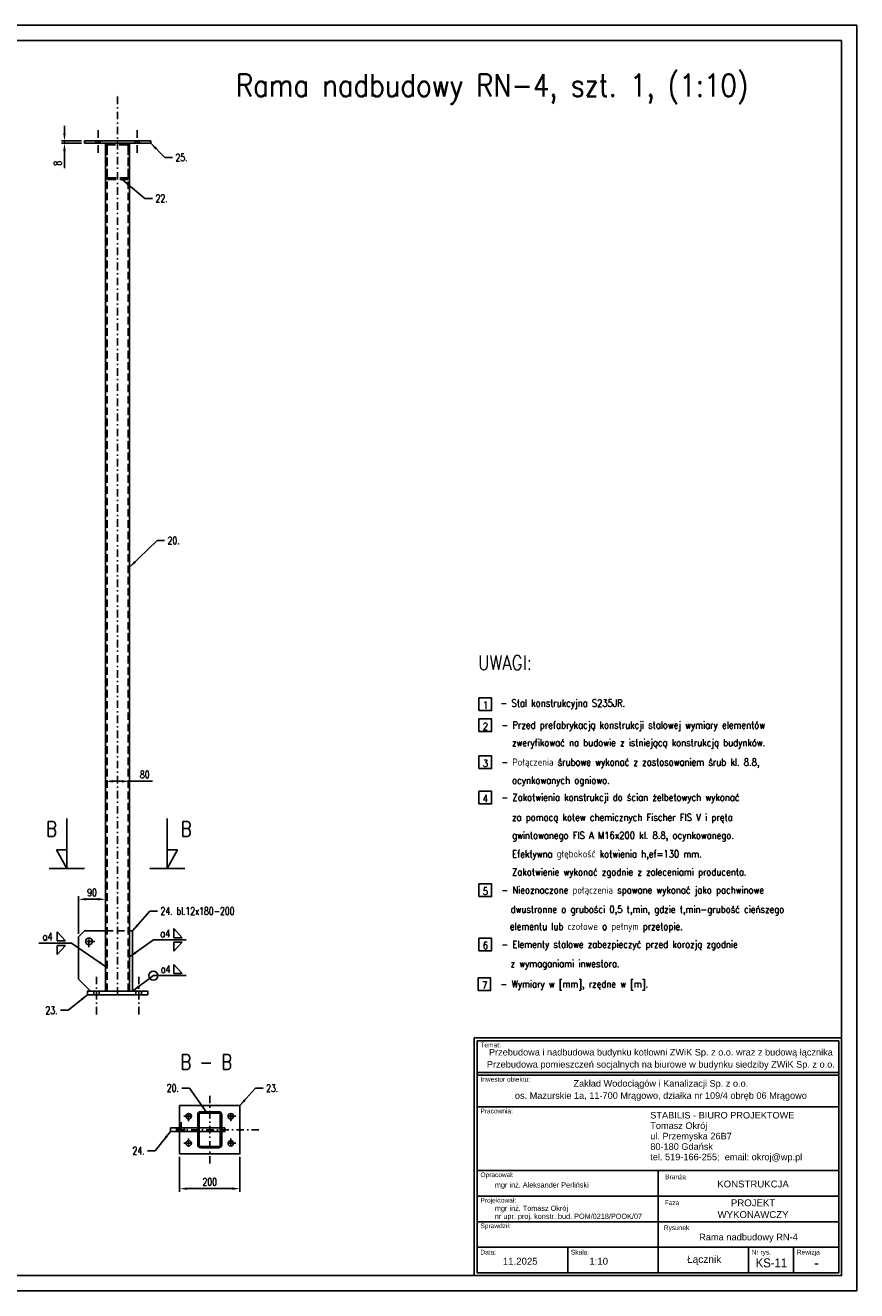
# Model space of a CAD drawing. Header units: centimetres. Extents: x 686402 to 1830517, y -1283654 to -666360.
# Tile 12 of 35: x 1760845 to 1763607, y -1055218 to -1051018. Entities that reach past the tile are written whole.
import ezdxf
from ezdxf.enums import TextEntityAlignment as Align

# ---------------------------------------------------------------- set-up
doc = ezdxf.new("R2010")
doc.units = ezdxf.units.CM
doc.header["$LTSCALE"] = 50
doc.header["$MEASUREMENT"] = 0
doc.linetypes.add('DASHDOT', pattern=[1, 0.5, -0.25, 0, -0.25])
doc.linetypes.add('DASHED', pattern=[0.75, 0.5, -0.25])
for name, color, linetype in [('0-Ramki', 2, 'Continuous'), ('5', 9, 'Continuous'), ('k_stal_niewid', 4, 'DASHED'), ('k_stal_opisy_5', 2, 'Continuous'), ('k_stal_osie', 1, 'DASHDOT'), ('k_stal_otwory', 1, 'DASHDOT'), ('k_stal_przekroj', 3, 'Continuous'), ('k_stal_widok', 7, 'Continuous'), ('k_stal_wymiary', 3, 'Continuous')]:
    doc.layers.add(name, color=color, linetype=linetype)
doc.styles.add('MSE-200', font='romans.shx', dxfattribs={"width": 0.8, "height": 40})
doc.styles.add('ROMANS', font='ROMANS.SHX', dxfattribs={"width": 0.85})
doc.styles.add('standard2', font='ARIAL.TTF', dxfattribs={"height": 20})
doc.styles.add('TXT3', font='romans.shx', dxfattribs={"width": 0.75})
doc.dimstyles.new('Skala_1_10', dxfattribs={"dimscale": 10, "dimtxt": 2.5, "dimasz": 2.5, "dimexe": 1, "dimexo": 1, "dimgap": 1, "dimtad": 1, "dimdec": 0, "dimzin": 0, "dimdsep": 46, "dimtxsty": 'TXT3', "dimcen": 2.5, "dimadec": 0, "dimazin": 0, "dimtfac": 1, "dimtdec": 0, "dimtmove": 0, "dimatfit": 3, "dimfxl": 0, "dimtolj": 1, "dimtzin": 0, "dimarcsym": 0})
pattern_1 = [(45, (7760.3368, 6505.4186), (-2.209708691, 2.209708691), [])]

# ---------------------------------------------------------------- blocks, each defined once
blk = doc.blocks.new('*D1074')
at = {"layer": 'Defpoints', "color": 0}
for p in [(1761357.8, -1054764.1), (1761557.8, -1054764.1), (1761557.8, -1054879.6)]:
    blk.add_point(p, dxfattribs=at)
at = {"layer": 'k_stal_wymiary', "color": 0, "lineweight": -2}
for p, q in [((1761357.8, -1054774.1), (1761357.8, -1054889.6)), ((1761557.8, -1054774.1), (1761557.8, -1054889.6)), ((1761382.8, -1054879.6), (1761532.8, -1054879.6))]:
    blk.add_line(p, q, dxfattribs=at)
at = {"layer": 'k_stal_wymiary', "color": 0}
for points in [[(1761382.8, -1054875.4), (1761382.8, -1054883.7), (1761357.8, -1054879.6)], [(1761532.8, -1054875.4), (1761532.8, -1054883.7), (1761557.8, -1054879.6)]]:
    blk.add_solid(points, dxfattribs=at)
at = {"layer": 'k_stal_wymiary', "color": 0, "insert": (1761457.8, -1054857.1), "char_height": 25, "attachment_point": 5, "style": 'TXT3'}
blk.add_mtext('\\A1;200', dxfattribs=at)
blk = doc.blocks.new('*D1075')
at = {"layer": 'Defpoints', "color": 0}
for p in [(1760975.3, -1051409.9), (1761041.8, -1051401.9), (1761041.8, -1051409.9)]:
    blk.add_point(p, dxfattribs=at)
at = {"layer": 'k_stal_wymiary', "color": 0, "lineweight": -2}
for p, q in [((1760975.3, -1051376.9), (1760975.3, -1051351.9)), ((1761031.8, -1051401.9), (1760965.3, -1051401.9)), ((1761031.8, -1051409.9), (1760965.3, -1051409.9)), ((1760975.3, -1051401.9), (1760975.3, -1051409.9)), ((1760975.3, -1051434.9), (1760975.3, -1051492.4))]:
    blk.add_line(p, q, dxfattribs=at)
at = {"layer": 'k_stal_wymiary', "color": 0}
for points in [[(1760971.2, -1051376.9), (1760979.5, -1051376.9), (1760975.3, -1051401.9)], [(1760971.2, -1051434.9), (1760979.5, -1051434.9), (1760975.3, -1051409.9)]]:
    blk.add_solid(points, dxfattribs=at)
at = {"layer": 'k_stal_wymiary', "color": 0, "insert": (1760952.8, -1051476.2), "char_height": 25, "attachment_point": 5, "rotation": 90, "style": 'TXT3'}
blk.add_mtext('\\A1;8', dxfattribs=at)
blk = doc.blocks.new('*D1078')
at = {"layer": 'Defpoints', "color": 0}
for p in [(1761191.8, -1053527.6), (1761111.8, -1053541.6), (1761191.8, -1053541.6)]:
    blk.add_point(p, dxfattribs=at)
at = {"layer": 'k_stal_wymiary', "color": 0, "lineweight": -2}
for p, q in [((1761111.8, -1053531.6), (1761111.8, -1053517.6)), ((1761136.8, -1053527.6), (1761166.8, -1053527.6)), ((1761191.8, -1053531.6), (1761191.8, -1053517.6)), ((1761191.8, -1053527.6), (1761267.2, -1053527.6))]:
    blk.add_line(p, q, dxfattribs=at)
at = {"layer": 'k_stal_wymiary', "color": 0}
for points in [[(1761136.8, -1053523.4), (1761136.8, -1053531.7), (1761111.8, -1053527.6)], [(1761166.8, -1053523.4), (1761166.8, -1053531.7), (1761191.8, -1053527.6)]]:
    blk.add_solid(points, dxfattribs=at)
at = {"layer": 'k_stal_wymiary', "color": 0, "insert": (1761242, -1053505.1), "char_height": 25, "attachment_point": 5, "style": 'TXT3'}
blk.add_mtext('\\A1;80', dxfattribs=at)
blk = doc.blocks.new('*D1119')
at = {"layer": 'Defpoints', "color": 0}
for p in [(1761111.8, -1053919), (1761111.8, -1054023.8), (1761021.8, -1054043.8)]:
    blk.add_point(p, dxfattribs=at)
at = {"layer": 'k_stal_wymiary', "color": 0, "lineweight": -2}
for p, q in [((1761021.8, -1054033.8), (1761021.8, -1053909)), ((1761046.8, -1053919), (1761086.8, -1053919)), ((1761111.8, -1054013.8), (1761111.8, -1053909))]:
    blk.add_line(p, q, dxfattribs=at)
at = {"layer": 'k_stal_wymiary', "color": 0}
for points in [[(1761046.8, -1053914.8), (1761046.8, -1053923.2), (1761021.8, -1053919)], [(1761086.8, -1053914.8), (1761086.8, -1053923.2), (1761111.8, -1053919)]]:
    blk.add_solid(points, dxfattribs=at)
at = {"layer": 'k_stal_wymiary', "color": 0, "insert": (1761066.8, -1053896.5), "char_height": 25, "attachment_point": 5, "style": 'TXT3'}
blk.add_mtext('\\A1;90', dxfattribs=at)

msp = doc.modelspace()

# ---------------------------------------------------------------- hatches: boundary and pattern name
at = {"layer": 'k_stal_przekroj'}
h = msp.add_hatch(dxfattribs=at)
h.set_pattern_fill('ANSI31', color=256, scale=25, style=0)
h.set_pattern_definition(pattern_1)
h.paths.add_polyline_path([(1761457.8, -1054629.1), (1761457.8, -1054624.1), (1761427.8, -1054624.1, 0.414214), (1761417.8, -1054634.1), (1761417.8, -1054678.1), (1761422.8, -1054678.1), (1761422.8, -1054634.1, -0.414214), (1761427.8, -1054629.1)])
h.paths.add_polyline_path([(1761487.8, -1054629.1, -0.414214), (1761492.8, -1054634.1), (1761492.8, -1054678.1), (1761497.8, -1054678.1), (1761497.8, -1054634.1, 0.414214), (1761487.8, -1054624.1), (1761457.8, -1054624.1), (1761457.8, -1054629.1)])
h.paths.add_polyline_path([(1761497.8, -1054690.1), (1761492.8, -1054690.1), (1761492.8, -1054734.1, -0.414214), (1761487.8, -1054739.1), (1761457.8, -1054739.1), (1761457.8, -1054744.1), (1761487.8, -1054744.1, 0.414214), (1761497.8, -1054734.1)])
h.paths.add_polyline_path([(1761497.8, -1054678.1), (1761492.8, -1054678.1), (1761492.8, -1054684.1), (1761497.8, -1054684.1)])
h.paths.add_polyline_path([(1761492.8, -1054684.1), (1761492.8, -1054690.1), (1761497.8, -1054690.1), (1761497.8, -1054684.1)])
h.paths.add_polyline_path([(1761422.8, -1054678.1), (1761417.8, -1054678.1), (1761417.8, -1054684.1), (1761422.8, -1054684.1)])
h.paths.add_polyline_path([(1761417.8, -1054734.1, 0.414214), (1761427.8, -1054744.1), (1761457.8, -1054744.1), (1761457.8, -1054739.1), (1761427.8, -1054739.1, -0.414214), (1761422.8, -1054734.1), (1761422.8, -1054690.1), (1761417.8, -1054690.1)])
h = msp.add_hatch(dxfattribs=at)
h.set_pattern_fill('ANSI31', color=256, scale=25, style=0)
h.set_pattern_definition(pattern_1)
h.paths.add_polyline_path([(1761487.8, -1054624.1), (1761457.8, -1054624.1), (1761457.8, -1054629.1), (1761487.8, -1054629.1, -0.414214), (1761492.8, -1054634.1), (1761492.8, -1054678.1), (1761497.8, -1054678.1), (1761497.8, -1054634.1, 0.414214)])
h.paths.add_polyline_path([(1761457.8, -1054624.1), (1761427.8, -1054624.1, 0.414214), (1761417.8, -1054634.1), (1761417.8, -1054678.1), (1761422.8, -1054678.1), (1761422.8, -1054634.1, -0.414214), (1761427.8, -1054629.1), (1761457.8, -1054629.1)])
h.paths.add_polyline_path([(1761422.8, -1054678.1), (1761417.8, -1054678.1), (1761417.8, -1054684.1), (1761422.8, -1054684.1)])
h.paths.add_polyline_path([(1761422.8, -1054684.1), (1761417.8, -1054684.1), (1761417.8, -1054690.1), (1761422.8, -1054690.1)])
h.paths.add_polyline_path([(1761422.8, -1054690.1), (1761417.8, -1054690.1), (1761417.8, -1054734.1, 0.414214), (1761427.8, -1054744.1), (1761457.8, -1054744.1), (1761457.8, -1054739.1), (1761427.8, -1054739.1, -0.414214), (1761422.8, -1054734.1)])
h.paths.add_polyline_path([(1761497.8, -1054734.1), (1761497.8, -1054690.1), (1761492.8, -1054690.1), (1761492.8, -1054734.1, -0.414214), (1761487.8, -1054739.1), (1761457.8, -1054739.1), (1761457.8, -1054744.1), (1761487.8, -1054744.1, 0.414214)])
h.paths.add_polyline_path([(1761497.8, -1054684.1), (1761492.8, -1054684.1), (1761492.8, -1054690.1), (1761497.8, -1054690.1)])
h.paths.add_polyline_path([(1761497.8, -1054678.1), (1761492.8, -1054678.1), (1761492.8, -1054684.1), (1761497.8, -1054684.1)])

# ---------------------------------------------------------------- linework, layer by layer
at = {"layer": '0-Ramki', "color": 1}
for p, q in [((1763556.6, -1051068.2), (1763556.6, -1055168.2)), ((1757916.6, -1055168.2), (1762336.2, -1055168.2))]:
    msp.add_line(p, q, dxfattribs=at)
at = {"layer": '0-Ramki', "color": 2}
for p, q in [((1762345.9, -1054389), (1762345.9, -1055158.5)), ((1763546.9, -1054389), (1763546.9, -1055158.5)), ((1762947.5, -1054819.8), (1762345.9, -1054819.8)), ((1762345.9, -1054819.8), (1762345.9, -1055073.8)), ((1762947.5, -1055073.8), (1762947.5, -1054819.8)), ((1762345.9, -1054904.5), (1762947.5, -1054904.5)), ((1762345.9, -1054989.2), (1762947.5, -1054989.2)), ((1762947.5, -1054989.2), (1763546.9, -1054989.2)), ((1762345.9, -1055073.8), (1762947.5, -1055073.8)), ((1762345.9, -1055158.5), (1762345.9, -1055073.8)), ((1762646.7, -1055158.5), (1762646.7, -1055073.8)), ((1762947.5, -1055158.5), (1762947.5, -1055073.8)), ((1763247.2, -1055158.5), (1763247.2, -1055073.8)), ((1763397.1, -1055158.5), (1763397.1, -1055073.8)), ((1763546.9, -1055073.8), (1763546.9, -1055158.5)), ((1763546.9, -1055158.5), (1762345.9, -1055158.5))]:
    msp.add_line(p, q, dxfattribs=at)
at = {"layer": '0-Ramki', "color": 1}
msp.add_lwpolyline([(1763556.6, -1051068.2), (1757716.6, -1051068.2)], dxfattribs=at)
msp.add_lwpolyline([(1762336.2, -1054379.2), (1763556.6, -1054379.2), (1763556.6, -1055168.2), (1762336.2, -1055168.2)], close=True, dxfattribs=at)
at = {"layer": '0-Ramki', "color": 2}
for points in [[(1762345.9, -1054389), (1763546.9, -1054389), (1763546.9, -1054494.4), (1762345.9, -1054494.4)], [(1762345.9, -1054502.7), (1763546.9, -1054502.7), (1763546.9, -1054608.1), (1762345.9, -1054608.1)], [(1762947.5, -1054819.8), (1763546.9, -1054819.8), (1763546.9, -1054904.5), (1762947.5, -1054904.5)], [(1762947.5, -1054904.5), (1763546.9, -1054904.5), (1763546.9, -1054989.2), (1762947.5, -1054989.2)], [(1762947.5, -1054989.2), (1763546.9, -1054989.2), (1763546.9, -1055073.8), (1762947.5, -1055073.8)]]:
    msp.add_lwpolyline(points, close=True, dxfattribs=at)
at = {"layer": '5'}
for points in [[(1762351.9, -1053292.6), (1762393.7, -1053292.6), (1762393.7, -1053250.8), (1762351.9, -1053250.8)], [(1762351.9, -1053362.5), (1762393.7, -1053362.5), (1762393.7, -1053320.6), (1762351.9, -1053320.6)], [(1762351.9, -1053485.4), (1762393.7, -1053485.4), (1762393.7, -1053443.5), (1762351.9, -1053443.5)], [(1762351.9, -1053602.3), (1762393.7, -1053602.3), (1762393.7, -1053560.4), (1762351.9, -1053560.4)], [(1762351.9, -1053910.2), (1762393.7, -1053910.2), (1762393.7, -1053868.3), (1762351.9, -1053868.3)], [(1762351.9, -1054090.2), (1762393.7, -1054090.2), (1762393.7, -1054048.3), (1762351.9, -1054048.3)], [(1762348.9, -1054222.1), (1762390.8, -1054222.1), (1762390.8, -1054180.2), (1762348.9, -1054180.2)]]:
    msp.add_lwpolyline(points, close=True, dxfattribs=at)
at = {"layer": 'k_stal_niewid'}
for p, q in [((1761079.8, -1051409.9), (1761079.8, -1051401.9)), ((1761093.8, -1051409.9), (1761093.8, -1051401.9)), ((1761116.8, -1054223.8), (1761116.8, -1051409.9)), ((1761186.8, -1054223.8), (1761186.8, -1051409.9)), ((1761209.8, -1051409.9), (1761209.8, -1051401.9)), ((1761223.8, -1051409.9), (1761223.8, -1051401.9)), ((1761111.8, -1054023.8), (1761191.8, -1054023.8)), ((1761072.8, -1054223.8), (1761072.8, -1054235.8)), ((1761090.8, -1054223.8), (1761090.8, -1054235.8)), ((1761212.8, -1054223.8), (1761212.8, -1054235.8)), ((1761230.8, -1054223.8), (1761230.8, -1054235.8)), ((1761351.8, -1054678.1), (1761351.8, -1054690.1)), ((1761357.8, -1054678.1), (1761357.8, -1054690.1)), ((1761373.8, -1054678.1), (1761373.8, -1054690.1)), ((1761422.8, -1054678.1), (1761417.8, -1054678.1)), ((1761422.8, -1054690.1), (1761417.8, -1054690.1)), ((1761497.8, -1054678.1), (1761492.8, -1054678.1)), ((1761497.8, -1054690.1), (1761492.8, -1054690.1))]:
    msp.add_line(p, q, dxfattribs=at)
for points in [[(1761121.8, -1051529.9), (1761181.8, -1051529.9, 0.414214), (1761191.8, -1051519.9), (1761191.8, -1051419.9, 0.414214), (1761181.8, -1051409.9), (1761121.8, -1051409.9, 0.414214), (1761111.8, -1051419.9), (1761111.8, -1051519.9, 0.414214)], [(1761121.8, -1051524.9), (1761181.8, -1051524.9, 0.414214), (1761186.8, -1051519.9), (1761186.8, -1051419.9, 0.414214), (1761181.8, -1051414.9), (1761121.8, -1051414.9, 0.414214), (1761116.8, -1051419.9), (1761116.8, -1051519.9, 0.414214)]]:
    msp.add_lwpolyline(points, format="xyb", close=True, dxfattribs=at)
at = {"layer": 'k_stal_osie'}
for p, q in [((1761151.8, -1054235.8), (1761151.8, -1051234.6)), ((1761457.8, -1054571.1), (1761457.8, -1054797.1)), ((1761621.3, -1054684.1), (1761322.8, -1054684.1))]:
    msp.add_line(p, q, dxfattribs=at)
at = {"layer": 'k_stal_otwory'}
for p, q in [((1761086.8, -1051441.5), (1761086.8, -1051362.4)), ((1761216.8, -1051441.5), (1761216.8, -1051362.4)), ((1761076, -1054058.8), (1761037.6, -1054058.8)), ((1761056.8, -1054078), (1761056.8, -1054039.6)), ((1761081.8, -1054301.4), (1761081.8, -1054170.1)), ((1761221.8, -1054301.4), (1761221.8, -1054170.1)), ((1761362.8, -1054659.1), (1761362.8, -1054709.1)), ((1761371.7, -1054639.1), (1761404, -1054639.1)), ((1761387.8, -1054655.2), (1761387.8, -1054623)), ((1761544, -1054639.1), (1761511.7, -1054639.1)), ((1761527.8, -1054655.2), (1761527.8, -1054623)), ((1761371.7, -1054729.1), (1761404, -1054729.1)), ((1761387.8, -1054713), (1761387.8, -1054745.2)), ((1761544, -1054729.1), (1761511.7, -1054729.1)), ((1761527.8, -1054713), (1761527.8, -1054745.2))]:
    msp.add_line(p, q, dxfattribs=at)
at = {"layer": 'k_stal_widok'}
for p, q in [((1761111.8, -1054223.8), (1761111.8, -1051409.9)), ((1761191.8, -1054223.8), (1761191.8, -1051409.9)), ((1761347.8, -1054678.1), (1761347.8, -1054690.1))]:
    msp.add_line(p, q, dxfattribs=at)
for points in [[(1757666.6, -1055218.2), (1763606.6, -1055218.2), (1763606.6, -1051018.2), (1757666.6, -1051018.2)], [(1761041.8, -1051409.9), (1761261.8, -1051409.9), (1761261.8, -1051401.9), (1761041.8, -1051401.9)], [(1761051.8, -1054235.8), (1761251.8, -1054235.8), (1761251.8, -1054223.8), (1761051.8, -1054223.8)]]:
    msp.add_lwpolyline(points, close=True, dxfattribs=at)
for points in [[(1761191.8, -1054023.8), (1761201.8, -1054023.8), (1761201.8, -1054223.8), (1761061.8, -1054223.8), (1761021.8, -1054183.8), (1761021.8, -1054043.8), (1761041.8, -1054023.8), (1761111.8, -1054023.8)], [(1761557.8, -1054764.1), (1761557.8, -1054604.1), (1761357.8, -1054604.1), (1761357.8, -1054678.1)], [(1761417.8, -1054690.1), (1761327.8, -1054690.1), (1761327.8, -1054678.1), (1761417.8, -1054678.1)], [(1761357.8, -1054690.1), (1761357.8, -1054764.1), (1761557.8, -1054764.1), (1761557.8, -1054764.1)], [(1761422.8, -1054678.1), (1761492.8, -1054678.1)], [(1761492.8, -1054690.1), (1761422.8, -1054690.1)], [(1761497.8, -1054678.1), (1761507.8, -1054678.1), (1761507.8, -1054690.1), (1761497.8, -1054690.1)]]:
    msp.add_lwpolyline(points, dxfattribs=at)
for points in [[(1761427.8, -1054744.1), (1761487.8, -1054744.1, 0.414214), (1761497.8, -1054734.1), (1761497.8, -1054634.1, 0.414214), (1761487.8, -1054624.1), (1761427.8, -1054624.1, 0.414214), (1761417.8, -1054634.1), (1761417.8, -1054734.1, 0.414214)], [(1761427.8, -1054739.1), (1761487.8, -1054739.1, 0.414214), (1761492.8, -1054734.1), (1761492.8, -1054634.1, 0.414214), (1761487.8, -1054629.1), (1761427.8, -1054629.1, 0.414214), (1761422.8, -1054634.1), (1761422.8, -1054734.1, 0.414214)]]:
    msp.add_lwpolyline(points, format="xyb", close=True, dxfattribs=at)
for centre, radius in [((1761056.8, -1054058.8), 11), ((1761387.8, -1054639.1), 9), ((1761527.8, -1054639.1), 9), ((1761387.8, -1054729.1), 9), ((1761527.8, -1054729.1), 9)]:
    msp.add_circle(centre, radius, dxfattribs=at)
at = {"layer": 'k_stal_wymiary'}
for p, q in [((1760983.2, -1053817.1), (1760983.2, -1053650.6)), ((1761316.8, -1053817.1), (1761316.8, -1053650.6)), ((1760983.2, -1053817.1), (1760948.9, -1053755.2)), ((1760948.9, -1053755.2), (1760983.2, -1053755.2)), ((1761316.8, -1053817.1), (1761351.2, -1053755.2)), ((1761351.2, -1053755.2), (1761316.8, -1053755.2)), ((1761316.8, -1053817.1), (1761351.2, -1053755.2)), ((1761351.2, -1053755.2), (1761316.8, -1053755.2)), ((1760924.8, -1053817.1), (1761041.7, -1053817.1)), ((1761375.3, -1053817.1), (1761258.4, -1053817.1)), ((1761375.3, -1053817.1), (1761258.4, -1053817.1)), ((1760950.7, -1054027), (1760950.7, -1054057)), ((1760950.7, -1054027), (1760978.7, -1054057)), ((1761338.3, -1054016.6), (1761338.3, -1054046.6)), ((1761338.3, -1054016.6), (1761366.3, -1054046.6)), ((1760998.6, -1054064.6), (1760890.1, -1054064.6)), ((1760950.7, -1054057), (1760950.7, -1054057)), ((1760950.7, -1054057), (1760978.7, -1054057)), ((1760950.7, -1054102.1), (1760950.7, -1054072.1)), ((1760950.7, -1054072.1), (1760950.7, -1054072.1)), ((1760950.7, -1054072.1), (1760978.7, -1054072.1)), ((1760950.7, -1054102.1), (1760978.7, -1054072.1)), ((1761379, -1054054.1), (1761270.5, -1054054.1)), ((1761338.3, -1054046.6), (1761338.3, -1054046.6)), ((1761338.3, -1054046.6), (1761366.3, -1054046.6)), ((1761338.3, -1054091.7), (1761338.3, -1054061.7)), ((1761338.3, -1054061.7), (1761338.3, -1054061.7)), ((1761338.3, -1054061.7), (1761366.3, -1054061.7)), ((1761338.3, -1054091.7), (1761366.3, -1054061.7)), ((1761338.8, -1054135.1), (1761338.8, -1054165.1)), ((1761338.8, -1054135.1), (1761366.8, -1054165.1)), ((1761379, -1054172.6), (1761270.5, -1054172.6)), ((1761338.8, -1054165.1), (1761338.8, -1054165.1)), ((1761338.8, -1054165.1), (1761366.8, -1054165.1))]:
    msp.add_line(p, q, dxfattribs=at)
msp.add_circle((1761270.5, -1054172.6), 15, dxfattribs=at)

# ---------------------------------------------------------------- texts
at = {"layer": '0-Ramki', "color": 1, "style": 'standard2'}
for s, height, p in [('Temat:', 15.57, (1762357, -1054402.7)), ('Inwestor obiektu:', 15.568, (1762357, -1054516.4)), ('Pracownia:', 15.57, (1762357, -1054621.8)), ('Tomasz Okrój', 21.795, (1762921, -1054670.5)), ('STABILIS - BIURO PROJEKTOWE', 21.795, (1762921, -1054635.8)), ('ul. Przemyska 26B7', 21.795, (1762921, -1054705.1)), ('80-180 Gdańsk', 21.795, (1762921, -1054739.7)), ('tel. 519-166-255;  email: okroj@wp.pl', 21.795, (1762921, -1054774.4)), ('Opracował:', 15.57, (1762357, -1054833.5)), ('mgr inż. Aleksander Perliński', 17.297, (1762404.9, -1054867.2)), ('Projektował:', 15.568, (1762357, -1054918.2)), ('mgr inż. Tomasz Okrój', 17.297, (1762404.9, -1054944.6)), ('Sprawdził:', 15.57, (1762357, -1055002.9)), ('nr upr. proj. konstr. bud. POM/0218/POOK/07', 17.297, (1762404.9, -1054971.2)), ('Skala:', 15.57, (1762657.3, -1055090.4)), ('Rewizja', 15.57, (1763407.7, -1055090.4)), ('Data:', 15.57, (1762356.6, -1055090.4)), ('Nr rys.', 15.57, (1763257.8, -1055090.4))]:
    msp.add_text(s, height=height, rotation=360, dxfattribs=at).set_placement(p, align=Align.MIDDLE_LEFT)
for s, height, p in [('Branża', 15.57, (1763005, -1054840.5)), ('KONSTRUKCJA', 22.832, (1763262.4, -1054864.1)), ('Faza', 15.57, (1762993, -1054926.3)), ('WYKONAWCZY', 22.83, (1763262.4, -1054965.5)), ('PROJEKT', 22.83, (1763262.4, -1054926.6)), ('Rysunek', 15.57, (1763008.3, -1055009.2)), ('Rama nadbudowy RN-4', 22, (1763247.2, -1055040.2)), ('11.2025', 22.83, (1762489.1, -1055120.5)), ('1:10', 22.83, (1762749.6, -1055120.5)), ('Łącznik', 24, (1763099.9, -1055113.8)), ('-', 36.3, (1763473.4, -1055125.8))]:
    msp.add_text(s, height=height, rotation=360, dxfattribs=at).set_placement(p, align=Align.MIDDLE_CENTER)
at = {"layer": '0-Ramki', "color": 1, "style": 'standard2', "width": 0.9}
msp.add_text('KS-11', height=30, rotation=360, dxfattribs=at).set_placement((1763323.5, -1055125.8), align=Align.MIDDLE_CENTER)
at = {"layer": '0-Ramki', "color": 1, "width": 1336.4, "attachment_point": 2, "style": 'standard2'}
for s, insert, char_height in [('{\\fArial|b0|i0|c238|p34;Przebudowa i nadbudowa budynku kotłowni ZWiK Sp. z o.o. wraz z budową łącznika}', (1762956.2, -1054415.8), 21.7946), ('{\\fArial|b0|i0|c238|p34;Przebudowa pomieszczeń socjalnych na biurowe w budynku siedziby ZWiK Sp. z o.o.}', (1762956.2, -1054456), 21.7946), ('{\\fArial|b0|i0|c238|p34;Zakład Wodociągów i Kanalizacji Sp. z o.o.}', (1762956.2, -1054519.4), 21.795), ('{\\fArial|b0|i0|c238|p34;os. Mazurskie 1a, 11-700 Mrągowo, działka nr 109/4 obręb 06 Mrągowo}', (1762956.2, -1054559.7), 21.795)]:
    msp.add_mtext(s, dxfattribs=dict(at, insert=insert, char_height=char_height))
at = {"layer": '5', "style": 'ROMANS', "width": 0.85}
for s, p in [('- Stal konstrukcyjna S235JR. ', (1762423.5, -1053279.9)), ('- Przed prefabrykacją konstrukcji stalowej wymiary elementów ', (1762426.5, -1053352.8)), ('zweryfikować na budowie z istniejącą konstrukcją budynków.', (1762462, -1053411.3)), ('- Połączenia śrubowe wykonać z zastosowaniem śrub kl. 8.8, ', (1762426.5, -1053475.7)), ('ocynkowanych ogniowo. ', (1762462, -1053535.9)), ('- Zakotwienia konstrukcji do ścian żelbetowych wykonać', (1762426.5, -1053592.5)), ('za pomocą kotew chemicznych Fischer FIS V i pręta', (1762462, -1053659)), ('gwintowanego FIS A M16x200 kl. 8.8, ocynkowanego.', (1762462, -1053719)), ('Efektywna głębokość kotwienia h,ef=130 mm.', (1762462, -1053780.4)), ('Zakotwienie wykonać zgodnie z zaleceniami producenta.', (1762462, -1053840.4)), ('- Nieoznaczone połączenia spawane wykonać jako pachwinowe', (1762426.5, -1053900.4)), ('  dwustronne o grubości 0,5 t,min, gdzie t,min-grubość cieńszego', (1762429.2, -1053964.5)), ('  elementu lub czołowe o pełnym przetopie. ', (1762426.5, -1054021.1)), ('- Elementy stalowe zabezpieczyć przed korozją zgodnie ', (1762426.5, -1054080.4)), ('  z wymaganiami inwestora.', (1762429.2, -1054144.5)), ('- Wymiary w [mm], rzędne w [m].', (1762423.6, -1054212.3))]:
    msp.add_text(s, height=23.94, dxfattribs=at).set_placement(p)
for tag, p in [('1', (1762373.6, -1053286.9)), ('2', (1762373.6, -1053356.8)), ('3', (1762373.6, -1053479.7)), ('4', (1762373.6, -1053596.5)), ('5', (1762373.6, -1053904.4)), ('6', (1762373.6, -1054084.4)), ('7', (1762370.7, -1054216.3))]:
    msp.add_attdef(tag, text='1', height=23.9, dxfattribs=at).set_placement(p, align=Align.CENTER)
at = {"layer": 'k_stal_opisy_5', "ltscale": 0.6, "style": 'ROMANS', "width": 0.85}
msp.add_text('Rama nadbudowy RN-4, szt. 1, (1:10)', height=75, dxfattribs=at).set_placement((1761544.9, -1051254.9))
at = {"layer": 'k_stal_opisy_5', "color": 2, "style": 'ROMANS', "width": 0.85}
msp.add_text('UWAGI:', height=47.88, dxfattribs=at).set_placement((1762348.8, -1053157.7))
at = {"layer": 'k_stal_wymiary', "style": 'MSE-200', "width": 0.8}
for s, height, p in [('B', 50, (1760914.5, -1053710.6)), ('B', 50, (1761361.7, -1053710.6)), ('a4', 25, (1760902.4, -1054055.6)), ('a4', 25, (1761293.3, -1054045.1)), ('a4', 25, (1761294.8, -1054163.6)), ('B - B', 50, (1761360.7, -1054484.6))]:
    msp.add_text(s, height=height, dxfattribs=at).set_placement(p)
at = {"layer": 'k_stal_wymiary', "char_height": 25, "style": 'TXT3'}
for s, insert, width, attachment_point in [('\\A1;25.', (1761343.8, -1051444.6), 101, 1), ('\\A1;22.', (1761277.8, -1051580.1), 101, 1), ('\\A1;20.', (1761317.8, -1052715.6), 101, 1), ('\\A1;24. bl.12x180-200', (1761294.2, -1053945.7), 268.5, 1), ('\\A1;23.', (1760952.3, -1054287.6), 101, 6), ('\\A1;20.', (1761355.3, -1054558.1), 101, 9), ('\\A1;23.', (1761645.3, -1054533.6), 101, 1), ('\\A1;24.', (1761241.3, -1054753.6), 101, 6)]:
    msp.add_mtext(s, dxfattribs=dict(at, insert=insert, width=width, attachment_point=attachment_point))

# ---------------------------------------------------------------- dimensions: what is measured, and where the dimension line sits
at = {"layer": 'k_stal_wymiary'}
dim = msp.add_linear_dim(base=(1760975.3, -1051409.9), p1=(1761041.8, -1051401.9), p2=(1761041.8, -1051409.9), angle=90, dimstyle='Skala_1_10', dxfattribs=at)
dim.commit()
dim.dimension.update_dxf_attribs({"geometry": '*D1075', "text_midpoint": (1760952.8, -1051476.2)})
dim = msp.add_linear_dim(base=(1761191.8, -1053527.6), p1=(1761111.8, -1053541.6), p2=(1761191.8, -1053541.6), dimstyle='Skala_1_10', dxfattribs=at)
dim.commit()
dim.dimension.update_dxf_attribs({"geometry": '*D1078', "text_midpoint": (1761242, -1053527.6), "dimtype": 160})
for base, p1, p2, picture, middle in [((1761111.8, -1053919), (1761021.8, -1054043.8), (1761111.8, -1054023.8), '*D1119', (1761066.8, -1053896.5)), ((1761557.8, -1054879.6), (1761357.8, -1054764.1), (1761557.8, -1054764.1), '*D1074', (1761457.8, -1054857.1))]:
    dim = msp.add_linear_dim(base=base, p1=p1, p2=p2, dimstyle='Skala_1_10', dxfattribs=at)
    dim.commit()
    dim.dimension.update_dxf_attribs({"geometry": picture, "text_midpoint": middle})

# ---------------------------------------------------------------- leaders
at = {"layer": 'k_stal_wymiary', "annotation_type": 0, "has_hookline": 1}
for points, hookline_direction, text_width in [([(1761261.8, -1051409.9), (1761308.8, -1051457.1), (1761333.8, -1051457.1)], 0, 37.5), ([(1761166.8, -1051529.9), (1761242.8, -1051592.6), (1761267.8, -1051592.6)], 0, 37.5), ([(1761191.8, -1052816.8), (1761282.8, -1052728.1), (1761307.8, -1052728.1)], 0, 37.5), ([(1761201.8, -1054023.8), (1761259.2, -1053958.2), (1761284.2, -1053958.2)], 0, 263.4), ([(1761051.8, -1054235.8), (1760987.3, -1054287.6), (1760962.3, -1054287.6)], 1, 37.5), ([(1761446.2, -1054624.1), (1761390.3, -1054545.6), (1761365.3, -1054545.6)], 1, 37.5), ([(1761557.8, -1054604.1), (1761610.3, -1054546.1), (1761635.3, -1054546.1)], 0, 37.5), ([(1761327.8, -1054690.1), (1761276.3, -1054753.6), (1761251.3, -1054753.6)], 1, 37.5)]:
    msp.add_leader(points, dimstyle='Skala_1_10', override={"dimgap": 1, "dimtad": 0}, dxfattribs=dict(at, hookline_direction=hookline_direction, text_width=text_width))
at = {"layer": 'k_stal_wymiary'}
for points in [[(1761111.8, -1054142), (1760998.6, -1054064.6)], [(1761191.8, -1054110.6), (1761270.5, -1054054.1)], [(1761201.8, -1054223.8), (1761270.5, -1054172.6)]]:
    msp.add_leader(points, dimstyle='Skala_1_10', override={"dimgap": 1, "dimtad": 0}, dxfattribs=at)

doc.saveas('drawing.dxf')
